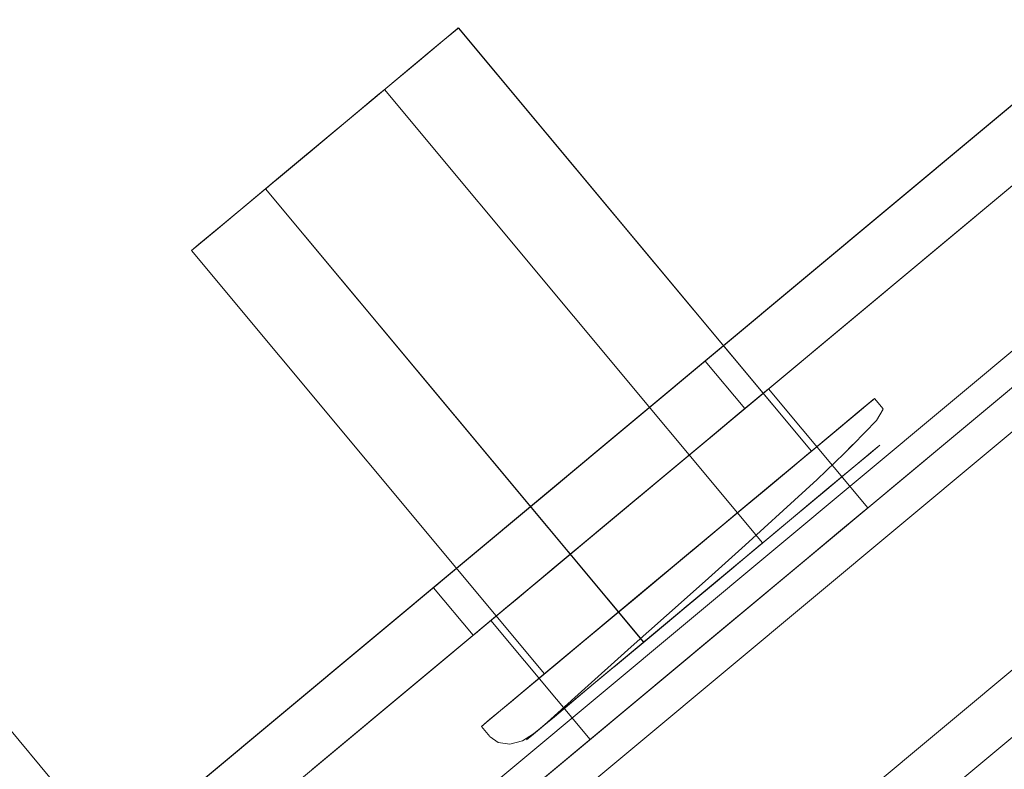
# Model space of a CAD drawing. Header units: millimetres. Extents: x -125266 to 274256, y -711690 to -301689.
# Tile 40 of 256: x -53305 to -53286, y -361084 to -361070. Entities that reach past the tile are written whole.
import ezdxf

# ---------------------------------------------------------------- set-up
doc = ezdxf.new("R2010")
doc.units = ezdxf.units.MM
doc.linetypes.add('CONTINOUS', pattern=[0])
for name, color, linetype, lineweight in [('AD Wall', 8, 'Continuous', 15), ('ARCH', 7, 'Continuous', 0), ('Equipment', 8, 'Continuous', 0), ('MEPTEK HVAC-Kitchen Fresh Air Duct', 3, 'Continuous', 30), ('MEPTEK-TEXT1', 7, 'Continuous', 30)]:
    doc.layers.add(name, color=color, linetype=linetype, lineweight=lineweight)
doc.layers.add('Light Equipment', color=8, linetype='Continuous')
doc.styles.get("Standard").update_dxf_attribs({"font": 'ARIALN.TTF'})
doc.styles.add('Times New Roman', font='times.ttf', dxfattribs={"height": 150})
doc.dimstyles.new('ARA-125', dxfattribs={"dimtxt": 200, "dimasz": 75, "dimexe": 0, "dimexo": 75, "dimgap": 7.5, "dimtad": 0, "dimdec": 0, "dimrnd": 5, "dimdsep": 46, "dimtxsty": 'Times New Roman', "dimblk": 'ARCHTICK', "dimcen": 56.25, "dimdle": 56.25, "dimclrd": 256, "dimclre": 256, "dimclrt": 256, "dimazin": 3, "dimtfac": 1, "dimtdec": 0, "dimtix": 1, "dimtmove": 1, "dimatfit": 3, "dimfxl": 0, "dimtolj": 1, "dimlwd": -1, "dimlwe": 0, "dimarcsym": 0})
pattern_1 = [(22.867872, (419150.544, -703283.92), (-30.845707, 73.1364), [])]

# ---------------------------------------------------------------- blocks, each defined once
blk = doc.blocks.new('A$Cf0359734')
at = {"layer": 'Equipment', "extrusion": (0, 0, -1), "elevation": -15}
for points in [[(-610.078, 1224.798, -3.802846), (-1131.035, 947.449, 3.802846)], [(-563.585, 1106.137, -3.146449), (-1057.949, 842.946, 3.146449)]]:
    blk.add_lwpolyline(points, format="xyb", close=True, dxfattribs=at)
for points in [[(-591.722, 1158.987, -3.538831), (-1086.084, 895.797), (-1091.774, 906.486), (-1091.58, 906.121), (-1086.084, 895.797), (-1084.559, 898.382), (-1083.015, 900.957), (-1081.46, 903.525), (-1079.888, 906.087), (-1078.303, 908.636), (-1076.702, 911.181)], [(-1077.22, 914.233), (-1087.359, 908.836), (-1091.168, 906.808, 3.626728), (-598.019, 1169.352)], [(-597.218, 1169.311, -3.616317), (-1091.58, 906.121), (-1091.532, 906.208), (-1091.475, 906.293), (-1091.426, 906.38), (-1091.369, 906.465), (-1091.32, 906.552), (-1091.272, 906.639), (-1091.215, 906.724), (-1091.168, 906.808), (-598.022, 1169.351)], [(-597.218, 1169.31, -3.616317), (-1091.582, 906.12, 3.616317), (-597.219, 1169.312)], [(-591.722, 1158.988, -3.538831), (-1086.084, 895.795), (-1084.554, 898.384), (-1083.015, 900.956), (-1081.455, 903.526), (-1079.889, 906.086), (-1078.304, 908.635), (-1076.703, 911.179)], [(-599.158, 1041.719, -0.011713), (-984.646, 836.489), (-990.409, 833.326), (-995.883, 829.759), (-1000.962, 825.886), (-1005.713, 821.665), (-1011.224, 815.871), (-1016.164, 809.592), (-1020.378, 803.047), (-1023.979, 796.101), (-1025.529, 792.694), (-1080.437, 895.526, 3.572618), (-594.649, 1154.151, -3.572618), (-1080.436, 895.526, 3.572618), (-594.65, 1154.151, -3.572618), (-1080.31, 895.593), (-1031.842, 804.552), (-1031.857, 804.516), (-1031.842, 804.552)], [(-546.271, 1063.035, -2.890001), (-1031.776, 804.429), (-1025.527, 792.692)]]:
    blk.add_lwpolyline(points, format="xyb", dxfattribs=at)
for points in [[(-694.774, 226.756), (-694.453, 226.153), (-694.142, 225.57), (-693.858, 225.036), (-693.61, 224.57), (-693.404, 224.183), (-693.252, 223.897), (-693.159, 223.723), (-693.128, 223.664), (-253.501, 457.714)], [(-687.831, 226.484), (-258.794, 454.897)], [(-688.154, 221.86), (-731.327, 302.953), (-688.154, 221.86), (-687.095, 222.424)], [(-684.654, 225.624), (-725.758, 302.831)], [(-684.655, 225.625), (-725.758, 302.832), (-726.817, 302.268)], [(-725.759, 302.831), (-726.818, 302.268), (-685.714, 225.061)], [(-726.817, 302.267), (-685.714, 225.06)], [(-734.899, 299.997), (-692.601, 220.546)], [(-692.601, 220.545), (-734.899, 299.997)], [(-700.096, 252.076), (-699.22, 250.429), (-698.481, 249.042), (-697.889, 247.931), (-697.461, 247.126), (-697.199, 246.633), (-697.112, 246.469), (-699.759, 245.06), (-697.112, 246.469), (-687.712, 228.813)], [(-703.104, 257.725), (-688.653, 230.582)], [(-705.752, 256.316), (-691.301, 229.172)], [(-695.28, 239.927), (-685.861, 244.941)], [(-699.76, 245.059), (-690.36, 227.403)], [(-695.074, 237.924), (-684.983, 243.296)], [(-696.257, 241.208), (-696.029, 241.329)], [(-695.978, 240.348), (-696.224, 240.951), (-696.258, 241.205)], [(-693.776, 240.204), (-692.717, 240.768)], [(-683.574, 240.647), (-693.665, 235.275)], [(-696.705, 239.321), (-694.058, 240.731)], [(-695.977, 240.347), (-695.885, 240.124), (-695.587, 239.461), (-695.207, 238.657), (-694.776, 237.759), (-694.322, 236.818), (-693.878, 235.92), (-693.476, 235.101), (-692.87, 233.861), (-692.522, 233.142), (-692.361, 232.827), (-692.276, 232.668), (-692.406, 232.912), (-692.603, 233.282), (-692.902, 233.844), (-693.299, 234.59), (-693.33, 234.648), (-693.776, 235.485), (-694.289, 236.448), (-694.79, 237.391), (-695.244, 238.243), (-695.619, 238.947), (-696.132, 239.911), (-696.377, 240.371)], [(-696.377, 240.372), (-696.462, 240.531), (-696.332, 240.287), (-696.135, 239.916), (-695.836, 239.355), (-695.439, 238.609), (-694.962, 237.714), (-694.45, 236.75), (-693.948, 235.808), (-693.494, 234.956), (-693.119, 234.252), (-692.606, 233.288), (-692.361, 232.827)], [(-682.698, 239.001), (-692.116, 233.986)], [(-689.497, 234.72), (-690.556, 234.156)], [(-690.767, 234.552), (-693.414, 233.142)], [(-691.599, 232.46), (-691.786, 232.415), (-692.008, 232.474), (-692.21, 232.624), (-692.36, 232.83)], [(-691.37, 232.583), (-691.597, 232.461)]]:
    blk.add_lwpolyline(points, dxfattribs=at)
for points in [[(-730.267, 303.517), (-687.095, 222.424)], [(-730.961, 294.727), (-694.773, 226.754)], [(-682.698, 239.001), (-682.763, 239.122), (-682.991, 239.551), (-683.357, 240.239), (-683.825, 241.118), (-684.341, 242.087), (-684.851, 243.045), (-685.299, 243.887), (-685.635, 244.517), (-685.826, 244.877), (-685.86, 244.941), (-685.849, 244.92), (-685.702, 244.644), (-685.401, 244.078), (-684.978, 243.284), (-684.479, 242.347), (-683.958, 241.367), (-683.473, 240.456), (-683.075, 239.71), (-682.808, 239.207), (-682.701, 239.006)], [(-683.603, 240.701), (-683.73, 240.939), (-683.941, 241.337), (-684.206, 241.834), (-684.48, 242.348), (-684.722, 242.803), (-684.9, 243.137), (-684.981, 243.29), (-684.956, 243.242), (-684.829, 243.004), (-684.618, 242.607), (-684.353, 242.109), (-684.079, 241.596), (-683.837, 241.141), (-683.66, 240.807), (-683.578, 240.654)], [(-691.37, 232.583), (-691.466, 232.763), (-691.725, 233.25), (-692.134, 234.018), (-692.655, 234.997), (-693.256, 236.125), (-693.89, 237.316), (-694.507, 238.475), (-695.068, 239.529), (-695.524, 240.387), (-695.846, 240.99), (-696.009, 241.297), (-696.026, 241.329), (-696.001, 241.281), (-695.82, 240.943), (-695.485, 240.313), (-695.014, 239.428), (-694.448, 238.364), (-693.825, 237.194), (-693.194, 236.008), (-692.599, 234.891), (-692.086, 233.928), (-691.691, 233.186), (-691.449, 232.731)], [(-692.717, 240.768), (-692.629, 240.604), (-692.378, 240.133), (-691.987, 239.397), (-691.502, 238.486), (-690.975, 237.496), (-690.459, 236.527), (-690.016, 235.696), (-689.692, 235.087), (-689.52, 234.764), (-689.692, 235.087), (-690.016, 235.696), (-690.459, 236.527), (-690.975, 237.496), (-691.502, 238.486), (-691.987, 239.397), (-692.378, 240.133), (-692.629, 240.604)], [(-694.057, 240.731), (-693.967, 240.562), (-693.71, 240.08), (-693.313, 239.334), (-692.817, 238.402), (-692.275, 237.385), (-691.751, 236.401), (-691.297, 235.548), (-690.965, 234.924), (-690.79, 234.595), (-690.965, 234.924), (-691.297, 235.548), (-691.751, 236.401), (-692.275, 237.385), (-692.817, 238.402), (-693.313, 239.334), (-693.71, 240.08), (-693.967, 240.562)], [(-693.776, 240.204), (-693.689, 240.04), (-693.438, 239.569), (-693.046, 238.833), (-692.561, 237.922), (-692.034, 236.932), (-691.518, 235.963), (-691.076, 235.132), (-690.752, 234.523), (-690.58, 234.2), (-690.752, 234.523), (-691.076, 235.132), (-691.518, 235.963), (-692.034, 236.932), (-692.561, 237.922), (-693.046, 238.833), (-693.438, 239.569), (-693.689, 240.04)], [(-692.182, 234.108), (-692.12, 233.991), (-692.227, 234.192), (-692.495, 234.695), (-692.892, 235.442), (-693.377, 236.353), (-693.898, 237.332), (-694.397, 238.269), (-694.82, 239.063), (-695.121, 239.63), (-695.268, 239.905), (-695.246, 239.863), (-695.054, 239.503), (-694.718, 238.873), (-694.27, 238.031), (-693.76, 237.073), (-693.244, 236.104), (-692.776, 235.225), (-692.41, 234.537)], [(-696.705, 239.321), (-696.615, 239.152), (-696.358, 238.67), (-695.961, 237.924), (-695.465, 236.992), (-694.924, 235.975), (-694.399, 234.991), (-693.946, 234.138), (-693.613, 233.514), (-693.438, 233.185), (-693.613, 233.514), (-693.946, 234.138), (-694.399, 234.991), (-694.924, 235.975), (-695.465, 236.992), (-695.961, 237.924), (-696.358, 238.67), (-696.615, 239.152)], [(-693.693, 235.33), (-693.668, 235.282), (-693.749, 235.435), (-693.927, 235.769), (-694.169, 236.224), (-694.443, 236.738), (-694.708, 237.235), (-694.919, 237.633), (-695.046, 237.871), (-695.071, 237.918), (-694.99, 237.765), (-694.812, 237.431), (-694.57, 236.976), (-694.296, 236.462), (-694.031, 235.965), (-693.82, 235.568)]]:
    blk.add_lwpolyline(points, close=True, dxfattribs=at)
at = {"layer": 'Equipment', "extrusion": (0, 0, -1)}
for centre, radius, start, end in [((-625.132, 625.132, -15), 625.132, 145.142558, 90.917696), ((-624.647, 624.948, -15), 545.055, 148.86045, 87.1998), ((-624.649, 624.946, -15), 545.055, 148.86045, 87.1998), ((-624.649, 624.946, -15), 545.055, 148.86045, 87.1998), ((-624.649, 624.946, -15), 545.055, 148.86045, 87.1998), ((-624.648, 624.948, -15), 535.053, 147.01591, 89.04434), ((-624.648, 624.948, -15), 535.053, 147.01591, 89.04434)]:
    blk.add_arc(centre, radius, start, end, dxfattribs=at)
blk = doc.blocks.new('ARCH')
at = {"layer": 'AD Wall', "lineweight": 0}
h = blk.add_hatch(dxfattribs=at)
h.set_pattern_fill('ANSI31', color=256, scale=25, angle=-22.1321)
h.set_pattern_definition(pattern_1)
edge = h.paths.add_edge_path()
edge.add_arc((-53209.777, -360694.998), 761.132, 66.950176, 372.725314)
edge.add_line((-52467.341, -360527.338), (-52564.885, -360549.366))
edge.add_arc((-53209.777, -360694.998), 661.132, -293.049824, 12.725314, ccw=False)
edge.add_line((-52950.923, -360086.648), (-52911.77, -359994.631))
h = blk.add_hatch(dxfattribs=at)
h.set_pattern_fill('ANSI31', color=256, scale=25, angle=-22.1321)
h.set_pattern_definition(pattern_1)
edge = h.paths.add_edge_path()
edge.add_arc((-53209.777, -360694.998), 761.132, 66.950176, 372.725314)
edge.add_line((-52467.341, -360527.338), (-52564.885, -360549.366))
edge.add_arc((-53209.777, -360694.998), 661.132, -293.049824, 12.725314, ccw=False)
edge.add_line((-52950.923, -360086.648), (-52911.77, -359994.631))
at = {"layer": 'AD Wall', "lineweight": 0, "extrusion": (0, 0, -1)}
for radius in [761.132, 761.132, 661.132, 661.132]:
    blk.add_arc((53209.777, -360694.998, -5.049), radius, 167.274686, 113.049824, dxfattribs=at)
at = {"layer": 'Light Equipment', "lineweight": 0, "extrusion": (0, 0, -1), "elevation": -5.049}
for points in [[(52997.285, -360133.855, -3.802846), (52619.203, -360587.036, 3.802846)], [(53085.056, -360226.257, -3.146449), (52726.274, -360656.304, 3.146449)]]:
    blk.add_lwpolyline(points, format="xyb", close=True, dxfattribs=at)
for points in [[(52681.566, -360597.53), (52674.208, -360606.349), (52671.443, -360609.663, 3.626728), (53029.343, -360180.672)], [(53030.101, -360180.409, -3.616317), (52671.32, -360610.454), (52671.332, -360610.355), (52671.353, -360610.255), (52671.365, -360610.156), (52671.386, -360610.056), (52671.399, -360609.957), (52671.411, -360609.858), (52671.432, -360609.758), (52671.443, -360609.663), (53029.342, -360180.674)], [(53030.101, -360180.41, -3.616317), (52671.318, -360610.456, 3.616317), (53030.101, -360180.408)], [(53039.081, -360187.901, -3.538831), (52680.301, -360617.948), (52680.744, -360614.974), (52681.2, -360612.012), (52681.677, -360609.043), (52682.163, -360606.082), (52682.671, -360603.124), (52683.196, -360600.164)], [(53039.082, -360187.901, -3.538831), (52680.301, -360617.947), (52671.003, -360610.189), (52671.321, -360610.454), (52680.301, -360617.947), (52680.74, -360614.977), (52681.2, -360612.01), (52681.673, -360609.046), (52682.163, -360606.081), (52682.671, -360603.122), (52683.196, -360600.162)], [(53076.373, -360299.33, -0.011713), (52796.609, -360634.668), (52792.462, -360639.77), (52788.735, -360645.136), (52785.489, -360650.637), (52782.678, -360656.337), (52779.757, -360663.781), (52777.546, -360671.458), (52776.108, -360679.109), (52775.39, -360686.899), (52775.238, -360690.639), (52685.634, -360616.071, 3.572618), (53038.192, -360193.484, -3.572618), (52685.634, -360616.07, 3.572618), (53038.191, -360193.484, -3.572618), (52685.726, -360615.961), (52764.922, -360682.033), (52764.921, -360682.072), (52764.922, -360682.033)], [(53117.333, -360259.66, -2.890001), (52765.029, -360682.122), (52775.24, -360690.64)]]:
    blk.add_lwpolyline(points, format="xyb", dxfattribs=at)
for points in [[(53294.835, -361090.267), (53295.36, -361090.705), (53295.867, -361091.128), (53296.332, -361091.516), (53296.737, -361091.854), (53297.073, -361092.135), (53297.322, -361092.342), (53297.474, -361092.469), (53297.525, -361092.511), (53616.581, -360710.08)], [(53301.369, -361087.904), (53612.741, -360714.684)], [(53304.636, -361087.503), (53237.474, -361031.471)], [(53304.635, -361087.503), (53237.473, -361031.471), (53236.704, -361032.392)], [(53237.472, -361031.471), (53236.704, -361032.392), (53303.866, -361088.424)], [(53236.705, -361032.393), (53303.867, -361088.425)], [(53302.812, -361092.309), (53232.269, -361033.456), (53302.812, -361092.309), (53303.58, -361091.388)], [(53230.073, -361037.54), (53299.188, -361095.202)], [(53299.188, -361095.202), (53230.073, -361037.54)], [(53280.366, -361068.818), (53281.798, -361070.013), (53283.005, -361071.02), (53283.972, -361071.827), (53284.672, -361072.411), (53285.1, -361072.768), (53285.243, -361072.887), (53283.322, -361075.19), (53285.243, -361072.887), (53300.602, -361085.701)], [(53275.451, -361064.718), (53299.064, -361084.418)], [(53273.529, -361067.022), (53297.142, -361086.721)], [(53289.404, -361078.257), (53296.24, -361070.064)], [(53290.35, -361080.036), (53297.673, -361071.258)], [(53299.976, -361073.181), (53292.653, -361081.959)], [(53301.409, -361074.375), (53294.573, -361082.569)], [(53283.321, -361075.191), (53298.68, -361088.005)], [(53290.693, -361077.434), (53291.462, -361076.513)], [(53288.313, -361079.355), (53290.234, -361077.053)], [(53288.017, -361077.439), (53288.182, -361077.241)], [(53288.599, -361078.13), (53288.144, -361077.665), (53288.017, -361077.442)], [(53288.601, -361078.131), (53288.77, -361078.303), (53289.296, -361078.805), (53289.951, -361079.406), (53290.688, -361080.076), (53291.463, -361080.777), (53292.213, -361081.442), (53292.894, -361082.049), (53293.922, -361082.969), (53294.515, -361083.503), (53294.783, -361083.735), (53294.921, -361083.85), (53294.71, -361083.673), (53294.387, -361083.404), (53293.899, -361082.997), (53293.25, -361082.455), (53293.199, -361082.413), (53292.471, -361081.806), (53291.633, -361081.106), (53290.813, -361080.422), (53290.072, -361079.804), (53289.459, -361079.293), (53288.621, -361078.594), (53288.22, -361078.259)], [(53288.22, -361078.259), (53288.082, -361078.144), (53288.294, -361078.321), (53288.616, -361078.589), (53289.105, -361078.997), (53289.754, -361079.539), (53290.532, -361080.188), (53291.37, -361080.887), (53292.19, -361081.571), (53292.932, -361082.19), (53293.544, -361082.701), (53294.382, -361083.4), (53294.783, -361083.734)], [(53296.723, -361080.902), (53295.955, -361081.823)], [(53295.61, -361081.537), (53293.689, -361083.839)], [(53295.794, -361083.588), (53295.628, -361083.786)], [(53295.627, -361083.788), (53295.471, -361083.9), (53295.243, -361083.929), (53294.999, -361083.866), (53294.783, -361083.732)]]:
    blk.add_lwpolyline(points, dxfattribs=at)
for points in [[(53233.038, -361032.535), (53303.58, -361091.387)], [(53235.707, -361040.937), (53294.837, -361090.269)], [(53301.409, -361074.375), (53301.303, -361074.287), (53300.93, -361073.976), (53300.331, -361073.476), (53299.566, -361072.839), (53298.724, -361072.135), (53297.89, -361071.44), (53297.158, -361070.829), (53296.61, -361070.372), (53296.296, -361070.111), (53296.241, -361070.064), (53296.26, -361070.08), (53296.499, -361070.28), (53296.992, -361070.691), (53297.683, -361071.267), (53298.498, -361071.947), (53299.35, -361072.658), (53300.142, -361073.319), (53300.791, -361073.861), (53301.229, -361074.226), (53301.404, -361074.372)], [(53299.929, -361073.141), (53299.722, -361072.968), (53299.377, -361072.68), (53298.944, -361072.319), (53298.497, -361071.946), (53298.101, -361071.616), (53297.811, -361071.374), (53297.677, -361071.262), (53297.719, -361071.297), (53297.926, -361071.47), (53298.271, -361071.758), (53298.704, -361072.119), (53299.151, -361072.492), (53299.547, -361072.822), (53299.837, -361073.064), (53299.971, -361073.176)], [(53291.462, -361076.513), (53291.605, -361076.632), (53292.015, -361076.974), (53292.655, -361077.508), (53293.447, -361078.169), (53294.308, -361078.887), (53295.151, -361079.591), (53295.874, -361080.194), (53296.404, -361080.636), (53296.685, -361080.87), (53296.404, -361080.636), (53295.874, -361080.194), (53295.151, -361079.591), (53294.308, -361078.887), (53293.447, -361078.169), (53292.655, -361077.508), (53292.015, -361076.974), (53291.605, -361076.632)], [(53290.234, -361077.052), (53290.382, -361077.175), (53290.801, -361077.524), (53291.45, -361078.066), (53292.261, -361078.742), (53293.145, -361079.48), (53294.002, -361080.195), (53294.743, -361080.813), (53295.287, -361081.267), (53295.572, -361081.505), (53295.287, -361081.267), (53294.743, -361080.813), (53294.002, -361080.195), (53293.145, -361079.48), (53292.261, -361078.742), (53291.45, -361078.066), (53290.801, -361077.524), (53290.382, -361077.175)], [(53295.793, -361083.587), (53295.637, -361083.457), (53295.213, -361083.103), (53294.545, -361082.546), (53293.693, -361081.835), (53292.712, -361081.017), (53291.676, -361080.152), (53290.667, -361079.311), (53289.751, -361078.546), (53289.005, -361077.924), (53288.48, -361077.486), (53288.213, -361077.263), (53288.185, -361077.24), (53288.226, -361077.275), (53288.521, -361077.52), (53289.069, -361077.978), (53289.838, -361078.619), (53290.764, -361079.392), (53291.782, -361080.241), (53292.813, -361081.101), (53293.785, -361081.912), (53294.623, -361082.612), (53295.268, -361083.149), (53295.664, -361083.48)], [(53290.693, -361077.434), (53290.836, -361077.554), (53291.246, -361077.895), (53291.886, -361078.43), (53292.678, -361079.09), (53293.539, -361079.809), (53294.382, -361080.512), (53295.105, -361081.115), (53295.635, -361081.557), (53295.916, -361081.792), (53295.635, -361081.557), (53295.105, -361081.115), (53294.382, -361080.512), (53293.539, -361079.809), (53292.678, -361079.09), (53291.886, -361078.43), (53291.246, -361077.895), (53290.836, -361077.554)], [(53294.467, -361082.481), (53294.568, -361082.565), (53294.393, -361082.419), (53293.956, -361082.054), (53293.306, -361081.513), (53292.514, -361080.852), (53291.662, -361080.141), (53290.847, -361079.461), (53290.156, -361078.884), (53289.663, -361078.473), (53289.424, -361078.273), (53289.461, -361078.304), (53289.774, -361078.565), (53290.322, -361079.023), (53291.054, -361079.634), (53291.888, -361080.329), (53292.73, -361081.032), (53293.495, -361081.67), (53294.094, -361082.17)], [(53288.313, -361079.355), (53288.46, -361079.478), (53288.879, -361079.828), (53289.528, -361080.37), (53290.339, -361081.046), (53291.223, -361081.784), (53292.08, -361082.498), (53292.821, -361083.117), (53293.365, -361083.57), (53293.65, -361083.809), (53293.365, -361083.57), (53292.821, -361083.117), (53292.08, -361082.498), (53291.223, -361081.784), (53290.339, -361081.046), (53289.528, -361080.37), (53288.879, -361079.828), (53288.46, -361079.478)], [(53292.606, -361081.918), (53292.648, -361081.953), (53292.514, -361081.842), (53292.224, -361081.6), (53291.828, -361081.269), (53291.381, -361080.896), (53290.949, -361080.535), (53290.603, -361080.247), (53290.396, -361080.074), (53290.354, -361080.04), (53290.488, -361080.151), (53290.778, -361080.393), (53291.174, -361080.723), (53291.621, -361081.096), (53292.054, -361081.457), (53292.399, -361081.746)]]:
    blk.add_lwpolyline(points, close=True, dxfattribs=at)
at = {"layer": 'Light Equipment', "lineweight": 0, "extrusion": (0, 0, -1)}
for centre, radius, start, end in [((53209.26, -360695.008, -5.049), 625.132, 167.274686, 113.049824), ((53209.779, -360694.995, -5.049), 545.055, 170.99258, 109.33193), ((53209.777, -360694.998, -5.049), 545.055, 170.99258, 109.33193), ((53209.777, -360694.998, -5.049), 545.055, 170.99258, 109.33193), ((53209.777, -360694.998, -5.049), 545.055, 170.99258, 109.33193), ((53209.778, -360694.996, -5.049), 535.053, 169.14804, 111.17647), ((53209.778, -360694.996, -5.049), 535.053, 169.14804, 111.17647)]:
    blk.add_arc(centre, radius, start, end, dxfattribs=at)
at = {"layer": 'Equipment', "rotation": 337.8678715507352}
blk.add_blockref('A$Cf0359734', (-54023.845, -361038.564, -9.95), dxfattribs=at)
blk = doc.blocks.new('_ArchTick')
at = {"color": 0, "linetype": 'ByBlock', "const_width": 0.15}
blk.add_lwpolyline([(-0.5, -0.5), (0.5, 0.5)], dxfattribs=at)

msp = doc.modelspace()

# ---------------------------------------------------------------- block references
at = {"layer": 'ARCH'}
msp.add_blockref('ARCH', (0, 0), dxfattribs=at)

# ---------------------------------------------------------------- texts
at = {"layer": 'MEPTEK-TEXT1', "char_height": 350, "attachment_point": 1}
for s, insert, width in [('{\\fCalibri|b0|i0|c0|p34;\\H1.28571x;\\C1;GENERAL GUIDELINES-HVAC :\\P\\fArial Narrow|b0|i0|c0|p34;\\H0.88889x;\\C256;\\P\\fCalibri|b0|i0|c0|p34;\\C4;DUCTING :\\H0.875x;\\P\\pi-1050,l1050,t1050;\\C256;1.^IDUCTING SHALL BE IN ACCORDANCE WITH IS 655, GALVANIZED IRON SHEET TO BE USED FOR ALL DUCTING WORKS. THERMAL INSULATION ON DUCTS SHALL BE 19 MM THICK. CLOSED CELL CLASS “O” BS 476 PART 6-7 FM APPROVED NITRILE RUBBER ELASTOMERIC INSULATION THERMAL CONDUCTIVITY 0.033 WATTS PER METER-KELVIN (W/(M.K)) AT 0°C FOR AIR CONDITIONING DUCTING. \\P2.^ITHERMAL INSULATION ON KITCHEN EXHAUST DUCTING SHALL BE 80 MM THICK ALUMINUM FOIL FACED RESIN BONDED FIBRE GLASS WOOL OF DENSITY NOT LESS THAN 48 KG/M3.\\P3.^ITHERMAL INSULATION ON FRESH AIR, SUPPLY AIR AND RETURN AIR SHALL BE 19MM THICK CLOSED CELL ANTI-MICROBIAL CLASS “O” BS 476 AND PART 6 & 7 FM APPROVED NITRILE RUBBER ELASTOMERIC INSULATION THERMAL CONDUCTIVITY 0.033 WATTS PER METER-KELVIN (W/ (M\\fArial|b0|i0|c0|p34;.\\fCalibri|b0|i0|c0|p34;K)) AT 0°C.\\P4.^IAPPROPRIATE NUMBER OF TRAP DOORS SHALL BE PROVIDED IN KITCHEN EXHAUST DUCTING FOR OIL/GREASE CLEANING PURPOSE.\\P5.^IDUCTING INSTALLATION WITH RESPECT TO FRESH AIR INTAKE, KITCHEN EXHAUST OUT FROM LOCATION UP TO LOUVERS AT FAÇADE SHALL BE IN THE SCOPE OF CONCESSIONER INCLUDING AIR WASHER, EXHAUST FAN SECTION DRY SCRUBBER ETC.\\P6.^IEACH AND EVERY KITCHEN EXHAUST HOOD SHOULD BE EQUIPPED WITH UL LISTED, WET CHEMICAL BASED, MECHANICALLY OPERATED, AUTOMATIC FIRE SUPPRESSION SYSTEM. SEPARATE DRAWING TO BE SUBMITTED FOR HOOD SUPPRESSION SYSTEM.\\P7.^ISUPPORTING OF DUCTING TO BE DONE WITH USING ANGLE 50X 50 X 5MM AND TIE ROD OF SIZE MINIMUM 10 MM DIA/ AS PER DUCT SIZE.\\P8.^IPOST COMPLETION OF ONSITE WORK, CONCESSIONAIRE HAS TO SHARE TESTING AND COMMISSIONING REPORT WITH DIAL.\\P9.^IINTEGRATION WITH FIRE ALARM SYSTEM, SO THAT AHU GET SWITCHED OFF IN CASE OF ANY FIRE INCIDENT.\\P10.^IFOR EQUIPMENT PLACEMENT STRUCTURAL DETAILS TO BE APPROVED BY STRUCTURAL CONSULTANT AND SAME TO BE SHARE WITH DIAL.\\P11.^ITRAP DOOR WITH PROPER ACCESS TO BE PROVIDED FOR FILTER AND COPPER COIL CLEANING.\\P12.^IKITCHEN VENTILATION SHALL COMPLY TO NFPA 96 GUIDELINE.}', (-102876.109, -301696.901), 28043.42879), ('{\\fCalibri|b0|i0|c0|p34;\\H1.28571x;\\C1;CHILLED WATER PIPING:-\\H0.77778x;\\P\\pi-1050,l1050,t1050;\\C256;1.^ICHILLED WATER PIPING SHALL BE CONFIRMING TO IS:1239 PART I CLASS ‘C’ HEAVY AND FITTING SHALL BE CONFORMING TO ASTM A-105,3000LBS SOCKET WELD END (UP TO 50MM) & 1S:1239 PART-II HEAVY/ASTM A-234 WPB, GR.B BUTT WELD FITTING ( ABOVE 50NB PIPE SIZE)\\P2.^IPIPING CONNECTION SHOULD BE SOCKET WELDED UP TO 50NB SIZE AND SHALL BE BUTT WELD ABOVE 50NB PIPE SIZE. PIPE FLANGES SHOULD BE CONFIRMING TO ASTM A-105 # 150 SORF AND FLANGE DIMENSION SHOULD BE IN ACCORDANCE WITH ASME/ANSI B 16.5 (150 SORF), FITTING TO FITTING WELDING IS NOT ALLOWED. NOZZLE CONNECTIONS/THREDOLETS/WELDOLETS ARE NOT ALLOWED BY PUNCTURING THE PIPE. ONLY EQUAL/UNEQUAL TEE’S SHALL BE USED FOR BRANCH CONNECTION FROM HEADER. SOCKET WELD END TEE SHOULD BE USED FOR BRANCH CONNECTION (UP-TO -50NB PIPE SIZE) W.R.T TO PRESSURE GAUGE/TEMPERATURE GAUGE/AIR VENT/DRAIN POINT ETC.\\P3.^IPOST INSTALLATION CLEARANCE BY DIAL, CHW PIPING SHALL BE TESTED @15KGF/CM2 HYDROSTATICS PRESSURE FOR 24HRS HOLD TIME AND TESTING SHOULD BE WITNESSED TO DIAL TEAM.\\P4.^ITHERMAL INSULATION ON CHW AND CONDENSATE DRAIN PIPING LINE SHALL BE 25MM THICK. CLOSED CELL ANTI-MICROBIAL CLASS “O” BS 476 AND PART 6 & 7 FM APPROVED NITRILE RUBBER ELASTOMERIC INSULATION THERMAL CONDUCTIVITY 0.033 WATTS PER METER-KELVIN (W/ (M\\fArial|b0|i0|c0|p34;⋅\\fCalibri|b0|i0|c0|p34;K)) AT 0°C.\\P5.^ICONDENSATE DRAIN PIPING SHALL BE COMPLYING TO IS 4985 CLASS 3 UPVC PIPE. SOLVENT CEMENT COMPLYING WITH ASTM D2564 SHALL BE USED FOR JOINTS.\\P6.^IFOR CEILING SUSPENDED CHILLED WATER PIPE:  PIPE SHOULD BE HANGED WITH TIE ROD OF SIZE MINIMUM 10 MM DIA.}', (-102709.024, -319968.004), 24849.35391)]:
    msp.add_mtext(s, dxfattribs=dict(at, insert=insert, width=width))

# ---------------------------------------------------------------- leaders
at = {"layer": 'MEPTEK HVAC-Kitchen Fresh Air Duct', "linetype": 'CONTINOUS', "lineweight": -2, "ltscale": 25}
msp.add_leader([(-54089.525, -360808.891), (-54089.525, -362709.219), (-53079.775, -362709.219)], dimstyle='ARA-125', override={"dimtxt": 150, "dimasz": 150}, dxfattribs=at)

doc.saveas('drawing.dxf')
